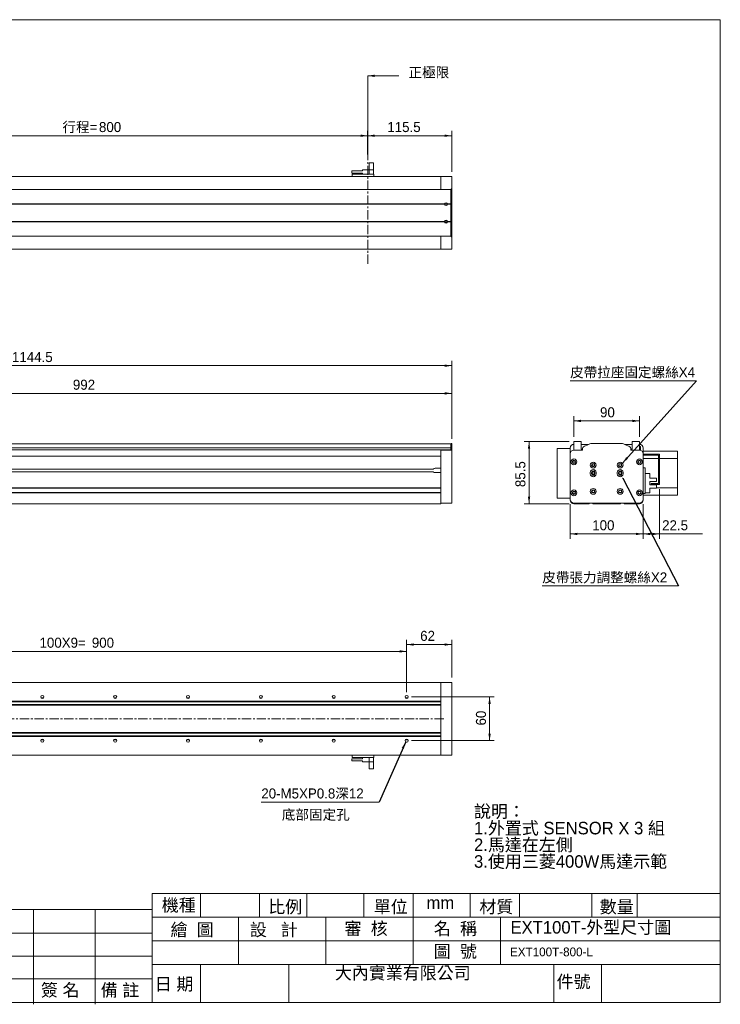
# Model space of a CAD drawing. Header units: millimetres. Extents: x 8 to 1922, y 6 to 1358.
# Tile 2 of 2: x 961 to 1922, y 6 to 1358. Entities that reach past the tile are written whole.
import ezdxf

# ---------------------------------------------------------------- set-up
doc = ezdxf.new("R2010")
doc.units = ezdxf.units.MM
doc.linetypes.add('CENTERX2', pattern=[20.32, 12.7, -2.54, 2.54, -2.54])
doc.layers.add('BORDER', color=7, linetype='Continuous', lineweight=0)
doc.styles.add('SLDTEXTSTYLE0', font='swtxt.ttf', dxfattribs={"width": 0.993})
doc.styles.get("Standard").update_dxf_attribs({"font": 'swtxt.ttf'})
doc.dimstyles.new('SLDDIMSTYLE0', dxfattribs={"dimtxt": 13.448722, "dimasz": 9.75, "dimexe": 0, "dimexo": 0.0625, "dimgap": 3.362181, "dimtad": 1, "dimtoh": 1, "dimdec": 3, "dimzin": 12, "dimdsep": 46, "dimtxsty": 'SLDTEXTSTYLE0', "dimsah": 1, "dimcen": 0.09, "dimadec": 0, "dimazin": 0, "dimtfac": 1, "dimtdec": 3, "dimtofl": 0, "dimtmove": 0, "dimatfit": 3, "dimfxl": 0, "dimtolj": 1, "dimtzin": 12, "dimarcsym": 0})
doc.dimstyles.new('SLDDIMSTYLE1', dxfattribs={"dimtxt": 9.75, "dimasz": 9.75, "dimexe": 0, "dimexo": 0.0625, "dimgap": 2.4375, "dimtad": 0, "dimtih": 1, "dimtoh": 1, "dimdec": 0, "dimzin": 0, "dimdsep": 46, "dimtxsty": 'Standard', "dimsah": 1, "dimcen": 0.09, "dimadec": 0, "dimazin": 0, "dimtfac": 1, "dimtdec": 0, "dimtofl": 0, "dimtmove": 0, "dimatfit": 3, "dimfxl": 0, "dimtolj": 1, "dimtzin": 0, "dimarcsym": 0})
doc.dimstyles.new('SLDDIMSTYLE2', dxfattribs={"dimtxt": 3.25, "dimasz": 1.083333, "dimexe": 0, "dimexo": 0.0625, "dimgap": 0.8125, "dimtad": 0, "dimtih": 1, "dimtoh": 1, "dimdec": 0, "dimzin": 0, "dimdsep": 46, "dimtxsty": 'Standard', "dimblk1": 'DOT', "dimblk2": 'DOT', "dimsah": 1, "dimcen": 0.09, "dimadec": 0, "dimazin": 0, "dimtfac": 1, "dimtdec": 0, "dimtofl": 0, "dimtmove": 0, "dimatfit": 3, "dimldrblk": 'DOT', "dimfxl": 0, "dimtolj": 1, "dimtzin": 0, "dimarcsym": 0})

# ---------------------------------------------------------------- blocks, each defined once
blk = doc.blocks.new('SW_NOTE_0')
at = {"layer": 'BORDER', "color": 0, "attachment_point": 1, "style": 'SLDTEXTSTYLE0'}
for s, insert, char_height in [('說明：', (0, 23.5), 17.2), ('1.外置式 SENSOR X 3 組', (0, 0.5), 17.198), ('2.馬達在左側', (0, -22.4), 17.2), ('3.使用三菱400W馬達示範', (0, -45.3), 17.198)]:
    blk.add_mtext(s, dxfattribs=dict(at, insert=insert, char_height=char_height))
blk = doc.blocks.new('*D3')
at = {"layer": 'BORDER'}
for p, q in [((562, 781.6), (562, 851.6)), ((1554, 782.6), (1554, 851.6)), ((562, 845.1), (1554, 845.1))]:
    blk.add_line(p, q, dxfattribs=at)
for points in [[(562, 845.1), (571.8, 843.4), (571.8, 846.7)], [(1554, 845.1), (1544.3, 846.7), (1544.3, 843.4)]]:
    blk.add_solid(points, dxfattribs=at)
at = {"layer": 'BORDER', "insert": (1034, 863.8), "char_height": 13.76, "attachment_point": 1, "style": 'SLDTEXTSTYLE0'}
blk.add_mtext('992', dxfattribs=at)
blk = doc.blocks.new('*D4')
at = {"layer": 'BORDER'}
for p, q in [((409.5, 775.7), (409.5, 889.6)), ((409.5, 883.1), (1554, 883.1)), ((1554, 782.6), (1554, 889.6))]:
    blk.add_line(p, q, dxfattribs=at)
for points in [[(409.5, 883.1), (419.3, 881.4), (419.3, 884.7)], [(1554, 883.1), (1544.3, 884.7), (1544.3, 881.4)]]:
    blk.add_solid(points, dxfattribs=at)
at = {"layer": 'BORDER', "insert": (950.4, 901.8), "char_height": 13.76, "attachment_point": 1, "style": 'SLDTEXTSTYLE0'}
blk.add_mtext('1144.5', dxfattribs=at)
blk = doc.blocks.new('*D7')
at = {"layer": 'BORDER'}
for p, q in [((638.5, 1173.1), (638.5, 1205.2)), ((1438.5, 1173.1), (1438.5, 1205.2)), ((638.5, 1198.7), (1438.5, 1198.7))]:
    blk.add_line(p, q, dxfattribs=at)
for points in [[(638.5, 1198.7), (648.3, 1197.1), (648.3, 1200.3)], [(1438.5, 1198.7), (1428.8, 1200.3), (1428.8, 1197.1)]]:
    blk.add_solid(points, dxfattribs=at)
at = {"layer": 'BORDER', "char_height": 13.76, "attachment_point": 1, "style": 'SLDTEXTSTYLE0'}
for s, insert in [('行程=', (1019.7, 1217.5)), ('800', (1069.8, 1217.5))]:
    blk.add_mtext(s, dxfattribs=dict(at, insert=insert))
blk = doc.blocks.new('*D9')
at = {"layer": 'BORDER'}
for p, q in [((1438.5, 1173.1), (1438.5, 1205.2)), ((1554, 1149.3), (1554, 1205.2)), ((1554, 1198.7), (1438.5, 1198.7))]:
    blk.add_line(p, q, dxfattribs=at)
for points in [[(1438.5, 1198.7), (1448.3, 1197.1), (1448.3, 1200.3)], [(1554, 1198.7), (1544.3, 1200.3), (1544.3, 1197.1)]]:
    blk.add_solid(points, dxfattribs=at)
at = {"layer": 'BORDER', "insert": (1465.5, 1217.5), "char_height": 13.76, "attachment_point": 1, "style": 'SLDTEXTSTYLE0'}
blk.add_mtext('115.5', dxfattribs=at)
blk = doc.blocks.new('*D16')
at = {"layer": 'BORDER'}
for p, q in [((1498.5, 428.4), (1612.3, 428.4)), ((1605.8, 428.4), (1605.8, 368.4)), ((1498.5, 368.4), (1612.3, 368.4))]:
    blk.add_line(p, q, dxfattribs=at)
for points in [[(1605.8, 428.4), (1604.2, 418.6), (1607.5, 418.6)], [(1605.8, 368.4), (1607.5, 378.1), (1604.2, 378.1)]]:
    blk.add_solid(points, dxfattribs=at)
at = {"layer": 'BORDER', "insert": (1587.1, 389.2), "char_height": 13.76, "attachment_point": 1, "rotation": 90, "style": 'SLDTEXTSTYLE0'}
blk.add_mtext('60', dxfattribs=at)
blk = doc.blocks.new('*D17')
at = {"layer": 'BORDER'}
for p, q in [((1492, 434.9), (1492, 506.8)), ((1554, 500.3), (1492, 500.3)), ((1554, 454.9), (1554, 506.8))]:
    blk.add_line(p, q, dxfattribs=at)
for points in [[(1492, 500.3), (1501.8, 498.7), (1501.8, 501.9)], [(1554, 500.3), (1544.3, 501.9), (1544.3, 498.7)]]:
    blk.add_solid(points, dxfattribs=at)
at = {"layer": 'BORDER', "insert": (1510.6, 519.1), "char_height": 13.76, "attachment_point": 1, "style": 'SLDTEXTSTYLE0'}
blk.add_mtext('62', dxfattribs=at)
blk = doc.blocks.new('*D18')
at = {"layer": 'BORDER'}
for p, q in [((592, 434.9), (592, 497.4)), ((1492, 490.9), (592, 490.9)), ((1492, 434.9), (1492, 497.4))]:
    blk.add_line(p, q, dxfattribs=at)
for points in [[(592, 490.9), (601.8, 489.3), (601.8, 492.5)], [(1492, 490.9), (1482.3, 492.5), (1482.3, 489.3)]]:
    blk.add_solid(points, dxfattribs=at)
at = {"layer": 'BORDER', "char_height": 13.76, "attachment_point": 1, "style": 'SLDTEXTSTYLE0'}
for s, insert in [('100X9=', (988.2, 509.7)), ('900', (1060, 509.7))]:
    blk.add_mtext(s, dxfattribs=dict(at, insert=insert))
blk = doc.blocks.new('SW_NOTE_4')
at = {"layer": 'BORDER', "color": 0}
for p, q in [((-161.8, 0), (0, 0)), ((0, 0), (-161.8, 0)), ((-161.8, 0), (0, 0)), ((0, 0), (-161.8, 0)), ((-161.8, 0), (0, 0)), ((0, 0), (-161.8, 0))]:
    blk.add_line(p, q, dxfattribs=at)
at = {"layer": 'BORDER', "color": 0, "insert": (-161.8, 18.6, -17.1), "char_height": 13.758, "attachment_point": 1, "style": 'SLDTEXTSTYLE0'}
blk.add_mtext('20-M5XP0.8深12', dxfattribs=at)
blk = doc.blocks.new('*D21')
at = {"layer": 'BORDER'}
for p, q in [((1721.5, 785.6), (1721.5, 813.7)), ((1811.5, 785.6), (1811.5, 813.7)), ((1721.5, 807.2), (1811.5, 807.2))]:
    blk.add_line(p, q, dxfattribs=at)
for points in [[(1721.5, 807.2), (1731.3, 805.6), (1731.3, 808.9)], [(1811.5, 807.2), (1801.8, 808.9), (1801.8, 805.6)]]:
    blk.add_solid(points, dxfattribs=at)
at = {"layer": 'BORDER', "insert": (1757.4, 826), "char_height": 13.76, "attachment_point": 1, "style": 'SLDTEXTSTYLE0'}
blk.add_mtext('90', dxfattribs=at)
blk = doc.blocks.new('*D22')
at = {"layer": 'BORDER'}
for p, q in [((1715, 779.1), (1653.5, 779.1)), ((1660, 779.1), (1660, 693.6)), ((1715, 693.6), (1653.5, 693.6))]:
    blk.add_line(p, q, dxfattribs=at)
for points in [[(1660, 779.1), (1658.4, 769.3), (1661.6, 769.3)], [(1660, 693.6), (1661.6, 703.3), (1658.4, 703.3)]]:
    blk.add_solid(points, dxfattribs=at)
at = {"layer": 'BORDER', "insert": (1641.2, 716.4), "char_height": 13.76, "attachment_point": 1, "rotation": 90, "style": 'SLDTEXTSTYLE0'}
blk.add_mtext('85.5', dxfattribs=at)
blk = doc.blocks.new('*D23')
at = {"layer": 'BORDER'}
for p, q in [((1716.5, 693.1), (1716.5, 645.6)), ((1816.5, 693.1), (1816.5, 645.6)), ((1716.5, 652.1), (1816.5, 652.1))]:
    blk.add_line(p, q, dxfattribs=at)
for points in [[(1716.5, 652.1), (1726.3, 650.5), (1726.3, 653.7)], [(1816.5, 652.1), (1806.8, 653.7), (1806.8, 650.5)]]:
    blk.add_solid(points, dxfattribs=at)
at = {"layer": 'BORDER', "insert": (1746.7, 670.9), "char_height": 13.76, "attachment_point": 1, "style": 'SLDTEXTSTYLE0'}
blk.add_mtext('100', dxfattribs=at)
blk = doc.blocks.new('*D24')
at = {"layer": 'BORDER'}
for p, q in [((1839, 713.6), (1839, 645.6)), ((1816.5, 693.1), (1816.5, 645.6)), ((1816.5, 652.1), (1839, 652.1)), ((1839, 652.1), (1897.8, 652.1))]:
    blk.add_line(p, q, dxfattribs=at)
for points in [[(1816.5, 652.1), (1826.3, 650.5), (1826.3, 653.7)], [(1839, 652.1), (1829.3, 653.7), (1829.3, 650.5)]]:
    blk.add_solid(points, dxfattribs=at)
at = {"layer": 'BORDER', "insert": (1842.6, 670.9), "char_height": 13.76, "attachment_point": 1, "style": 'SLDTEXTSTYLE0'}
blk.add_mtext('22.5', dxfattribs=at)
blk = doc.blocks.new('SW_NOTE_6')
at = {"layer": 'BORDER', "color": 0}
for p, q in [((-187.1, 0), (0, 0)), ((0, 0), (-187.1, 0)), ((-187.1, 0), (0, 0)), ((0, 0), (-187.1, 0)), ((-187.1, 0), (0, 0)), ((0, 0), (-187.1, 0))]:
    blk.add_line(p, q, dxfattribs=at)
at = {"layer": 'BORDER', "color": 0, "insert": (-187.1, 18.6, 753.5), "char_height": 13.758, "attachment_point": 1, "style": 'SLDTEXTSTYLE0'}
blk.add_mtext('皮帶張力調整螺絲X2 ', dxfattribs=at)
blk = doc.blocks.new('_Dot')
at = {"color": 0, "linetype": 'ByBlock', "lineweight": -2}
blk.add_line((-0.5, 0), (-1, 0), dxfattribs=at)
at = {"color": 0, "linetype": 'ByBlock', "const_width": 0.5}
blk.add_lwpolyline([(-0.25, 0, 1), (0.25, 0, 1)], format="xyb", close=True, dxfattribs=at)
blk = doc.blocks.new('SW_NOTE_7')
at = {"layer": 'BORDER', "color": 0}
for p, q in [((-173.7, 0), (0, 0)), ((0, 0), (-173.7, 0)), ((-173.7, 0), (0, 0)), ((0, 0), (-173.7, 0)), ((-173.7, 0), (0, 0)), ((0, 0), (-173.7, 0))]:
    blk.add_line(p, q, dxfattribs=at)
at = {"layer": 'BORDER', "color": 0, "insert": (-173.6, 18.6, 753.5), "char_height": 13.76, "attachment_point": 1, "style": 'SLDTEXTSTYLE0'}
blk.add_mtext('皮帶拉座固定螺絲X4', dxfattribs=at)

msp = doc.modelspace()

# ---------------------------------------------------------------- linework, layer by layer
at = {"color": 7, "linetype": 'Continuous', "lineweight": 15}
for p, q in [((1416.6576, 1147.5425), (1416.6576, 1150.3856)), ((1416.6576, 1150.3856), (1431.6576, 1150.3856)), ((1440.4076, 1151.997), (1431.6576, 1151.997)), ((1431.6576, 1150.3856), (1431.6576, 1151.997)), ((1440.4076, 1161.297), (1446.6576, 1161.297)), ((1440.4076, 1151.997), (1440.4076, 1161.297)), ((1440.4076, 1151.997), (1446.6576, 1151.997)), ((1440.4076, 1145.797), (1440.4076, 1151.997)), ((1446.6576, 1161.297), (1446.6576, 1151.997)), ((1446.6576, 1145.797), (1446.6576, 1151.997)), ((1539.0326, 1142.797), (643.5326, 1142.797)), ((1416.6576, 1147.5425), (1431.6576, 1147.5425)), ((1417.0326, 1142.797), (1417.0326, 1145.797)), ((1417.0326, 1145.797), (1419.0326, 1145.797)), ((1419.0326, 1145.797), (1445.0326, 1145.797)), ((1431.6576, 1145.797), (1431.6576, 1147.5425)), ((1445.0326, 1145.797), (1447.0326, 1145.797)), ((1447.0326, 1145.797), (1447.0326, 1142.797)), ((1539.0326, 1142.797), (1554.0326, 1142.797)), ((1539.0326, 1137.797), (1539.0326, 1142.797)), ((1539.0326, 1137.797), (1539.0326, 1124.797)), ((1554.0326, 1142.797), (1554.0326, 1137.797)), ((1554.0326, 1125.797), (1554.0326, 1137.797)), ((574.2826, 1124.797), (1552.7826, 1124.797)), ((1552.7826, 1124.797), (1552.7826, 1124.628)), ((1552.7826, 1124.628), (1552.7826, 1115.165)), ((1553.0326, 1125.797), (1554.0326, 1125.797)), ((1553.0326, 1125.797), (1553.0326, 1124.6914)), ((1553.0326, 1124.6914), (1553.0326, 1116.8527)), ((1554.0326, 1124.6914), (1554.0326, 1125.797)), ((1554.0326, 1116.8527), (1554.0326, 1124.6914)), ((1552.7826, 1115.165), (1552.7826, 1112.5182)), ((1552.7826, 1112.5182), (1552.7826, 1105.047)), ((1553.0326, 1114.6166), (1553.0326, 1116.8527)), ((1553.0326, 1070.9773), (1553.0326, 1114.6166)), ((1554.0326, 1116.8527), (1554.0326, 1114.6166)), ((1554.0326, 1114.6166), (1554.0326, 1070.9773)), ((583.0169, 1105.047), (1544.0483, 1105.047)), ((583.0169, 1104.547), (1544.0483, 1104.547)), ((583.0326, 1104.797), (1544.0326, 1104.797)), ((1548.0169, 1105.047), (1552.7826, 1105.047)), ((1548.0169, 1104.547), (1552.7826, 1104.547)), ((1548.0326, 1104.797), (1552.7826, 1104.797)), ((1553.0326, 1107.797), (1552.7826, 1107.797)), ((1552.7826, 1104.797), (1552.7826, 1105.047)), ((1552.7826, 1104.547), (1552.7826, 1104.797)), ((1552.7826, 1104.547), (1552.7826, 1081.047)), ((583.0169, 1081.047), (1544.0483, 1081.047)), ((583.0169, 1080.547), (1544.0483, 1080.547)), ((583.0326, 1080.797), (1544.0326, 1080.797)), ((1548.0169, 1081.047), (1552.7826, 1081.047)), ((1548.0169, 1080.547), (1552.7826, 1080.547)), ((1548.0326, 1080.797), (1552.7826, 1080.797)), ((1552.7826, 1080.797), (1552.7826, 1081.047)), ((1552.7826, 1080.547), (1552.7826, 1080.797)), ((1552.7826, 1080.547), (1552.7826, 1073.0757)), ((1553.0326, 1077.797), (1552.7826, 1077.797)), ((1552.7826, 1073.0757), (1552.7826, 1070.429)), ((1552.7826, 1070.429), (1552.7826, 1060.966)), ((1553.0326, 1068.7413), (1553.0326, 1070.9773)), ((1553.0326, 1068.7413), (1553.0326, 1060.9026)), ((1554.0326, 1070.9773), (1554.0326, 1068.7413)), ((1554.0326, 1060.9026), (1554.0326, 1068.7413)), ((1552.7826, 1060.797), (574.2826, 1060.797)), ((1539.0326, 1060.797), (1539.0326, 1047.797)), ((1552.7826, 1060.966), (1552.7826, 1060.797)), ((1553.0326, 1060.9026), (1553.0326, 1059.797)), ((1553.0326, 1059.797), (1554.0326, 1059.797)), ((1554.0326, 1059.797), (1554.0326, 1060.9026)), ((1554.0326, 1047.797), (1554.0326, 1059.797)), ((1539.0326, 1042.797), (574.0326, 1042.797)), ((1539.0326, 1042.797), (1539.0326, 1047.797)), ((1554.0326, 1042.797), (1539.0326, 1042.797)), ((1554.0326, 1047.797), (1554.0326, 1042.797)), ((676.0326, 775.7158), (1552.7826, 775.7158)), ((1552.7826, 775.7158), (1552.7826, 775.3591)), ((1552.7826, 775.3591), (1552.7826, 771.7981)), ((1553.0326, 773.5658), (1552.7826, 773.5658)), ((1552.7826, 771.7981), (1552.7826, 771.5283)), ((1552.7826, 771.5283), (1552.7826, 770.2158)), ((1553.0326, 776.0658), (1554.0326, 776.0658)), ((1553.0326, 775.5379), (1553.0326, 776.0658)), ((1553.0326, 775.5379), (1553.0326, 771.6185)), ((1553.0326, 771.6185), (1553.0326, 769.8297)), ((1554.0326, 776.0658), (1554.0326, 775.5379)), ((1554.0326, 771.6185), (1554.0326, 775.5379)), ((1554.0326, 769.8297), (1554.0326, 771.6185)), ((1721.5457, 767.0658), (1721.5457, 779.0658)), ((1721.5457, 779.0658), (1731.5457, 779.0658)), ((1731.5457, 779.0658), (1731.5457, 768.5658)), ((1731.5457, 775.0658), (1741.5457, 775.0658)), ((1734.6513, 771.6185), (1742.49, 775.5379)), ((1788.3653, 776.0658), (1744.726, 776.0658)), ((1790.6014, 775.5379), (1798.4401, 771.6185)), ((1791.5457, 775.0658), (1801.5457, 775.0658)), ((1801.5457, 779.0658), (1801.5457, 768.5658)), ((1801.5457, 779.0658), (1811.5457, 779.0658)), ((1811.5457, 779.0658), (1811.5457, 767.0658)), ((1811.5457, 772.0658), (1813.0457, 772.0658)), ((1813.0457, 772.0658), (1813.0457, 771.5658)), ((1813.0457, 766.8354), (1813.0457, 771.5658)), ((1539.0326, 759.0658), (574.0326, 759.0658)), ((1552.7826, 770.2158), (676.0326, 770.2158)), ((1552.7826, 767.5658), (676.0326, 767.5658)), ((1539.0326, 767.5658), (1539.0326, 767.0658)), ((1539.0326, 762.0658), (1539.0326, 767.0658)), ((1539.0326, 767.0658), (1554.0326, 767.0658)), ((1539.0326, 762.0658), (1539.0326, 699.5658)), ((1552.7826, 770.2158), (1552.7826, 768.0658)), ((1552.7826, 768.0658), (1552.7826, 767.5658)), ((1553.0326, 769.8297), (1553.0326, 767.0658)), ((1554.0326, 767.0658), (1554.0326, 769.8297)), ((1554.0326, 767.0658), (1554.0326, 762.0658)), ((1554.0326, 762.0658), (1554.0326, 699.5658)), ((1698.5457, 701.1658), (1698.5457, 769.1658)), ((1698.5457, 769.1658), (1716.5457, 769.1658)), ((1716.5457, 762.0658), (1716.5457, 770.0658)), ((1716.5457, 762.0658), (1716.5457, 699.5658)), ((1721.5457, 767.0658), (1733.5457, 767.0658)), ((1731.5457, 768.5658), (1733.5457, 768.5658)), ((1733.5457, 767.0658), (1733.5457, 769.8297)), ((1799.5457, 769.8297), (1799.5457, 767.0658)), ((1799.5457, 768.5658), (1801.5457, 768.5658)), ((1799.5457, 767.0658), (1811.5457, 767.0658)), ((1816.5457, 770.0658), (1816.5457, 762.0658)), ((1816.5457, 765.5658), (1863.5457, 765.5658)), ((1816.5457, 699.5658), (1816.5457, 762.0658)), ((1839.0457, 761.5658), (1816.5457, 761.5658)), ((1837.5457, 760.0658), (1816.5457, 760.0658)), ((1837.5457, 721.5658), (1837.5457, 760.0658)), ((1839.0457, 761.5658), (1839.0457, 720.0658)), ((1863.5457, 760.5658), (1863.5457, 765.5658)), ((1863.5457, 755.5658), (1863.5457, 760.5658)), ((1539.0326, 754.0658), (1539.0326, 742.3158)), ((1816.5457, 755.5658), (1837.5457, 755.5658)), ((1839.0457, 755.5658), (1863.5457, 755.5658)), ((1863.5457, 755.5658), (1863.5457, 715.5658)), ((1528.5959, 741.0658), (574.0326, 741.0658)), ((1528.5959, 737.5658), (574.0326, 737.5658)), ((1539.0326, 742.3158), (1531.0326, 742.3158)), ((1531.0326, 736.3158), (1539.0326, 736.3158)), ((1539.0326, 736.3158), (1539.0326, 715.5658)), ((1744.0457, 736.5658), (1744.0457, 734.5658)), ((1745.7957, 736.5658), (1745.7957, 734.5658)), ((1750.2957, 734.5658), (1750.2957, 736.5658)), ((1752.0457, 734.5658), (1752.0457, 736.5658)), ((1781.0457, 736.5658), (1781.0457, 734.5658)), ((1782.7957, 734.5658), (1782.7957, 736.5658)), ((1787.2957, 736.5658), (1787.2957, 734.5658)), ((1789.0457, 734.5658), (1789.0457, 736.5658)), ((1816.5457, 742.8158), (1819.5457, 742.8158)), ((1819.5457, 742.8158), (1819.5457, 740.8158)), ((1819.5457, 740.8158), (1819.5457, 709.8158)), ((1819.5457, 735.0658), (1825.7457, 735.0658)), ((1825.7457, 728.5658), (1825.7457, 735.0658)), ((1835.0457, 728.5658), (1825.7457, 728.5658)), ((1835.0457, 724.3158), (1825.7457, 724.3158)), ((1825.7457, 719.3158), (1825.7457, 724.3158)), ((1835.0457, 719.3158), (1825.7457, 719.3158)), ((1827.5457, 720.0658), (1827.5457, 721.5658)), ((1827.5457, 721.5658), (1828.0457, 721.5658)), ((1828.0457, 720.0658), (1827.5457, 720.0658)), ((1828.0457, 721.5658), (1837.5457, 721.5658)), ((1839.0457, 720.0658), (1828.0457, 720.0658)), ((1835.0457, 728.5658), (1835.0457, 724.3158)), ((1835.0457, 719.3158), (1835.0457, 715.0658)), ((1539.0326, 715.5658), (574.0326, 715.5658)), ((1539.0326, 715.0658), (574.0326, 715.0658)), ((1539.0326, 709.0658), (574.0326, 709.0658)), ((1539.0326, 708.5658), (574.0326, 708.5658)), ((1539.0326, 708.5658), (1539.0326, 698.5658)), ((1819.5457, 707.8158), (1816.5457, 707.8158)), ((1816.5457, 705.5658), (1863.5457, 705.5658)), ((1819.5457, 709.8158), (1819.5457, 708.6498)), ((1819.5457, 708.6498), (1819.5457, 708.5658)), ((1819.5457, 708.5658), (1819.5457, 707.8158)), ((1825.7457, 708.5658), (1819.5457, 708.5658)), ((1825.7457, 715.0658), (1835.0457, 715.0658)), ((1825.7457, 708.5658), (1825.7457, 715.0658)), ((1835.0457, 715.5658), (1863.5457, 715.5658)), ((1863.5457, 715.5658), (1863.5457, 710.5658)), ((1863.5457, 710.5658), (1863.5457, 705.5658)), ((1539.0326, 693.5658), (574.0326, 693.5658)), ((1539.0326, 698.5658), (1539.0326, 693.5658)), ((1554.0326, 694.5658), (1539.0326, 694.5658)), ((1554.0326, 699.5658), (1554.0326, 694.5658)), ((1698.5457, 701.1658), (1716.5457, 701.1658)), ((1721.5457, 694.5658), (1811.5457, 694.5658)), ((1742.4457, 693.5658), (1721.5457, 693.5658)), ((1742.4457, 693.5658), (1743.0457, 694.5658)), ((1747.0457, 694.5658), (1747.6457, 693.5658)), ((1785.4457, 693.5658), (1747.6457, 693.5658)), ((1785.4457, 693.5658), (1786.0457, 694.5658)), ((1790.0457, 694.5658), (1790.6457, 693.5658)), ((1811.5457, 693.5658), (1790.6457, 693.5658)), ((1539.0326, 448.3753), (574.0326, 448.3753)), ((1554.0326, 448.3753), (1539.0326, 448.3753)), ((1539.0326, 448.3753), (1539.0326, 443.3753)), ((1554.0326, 448.3753), (1554.0326, 443.3753)), ((1539.0326, 422.4753), (1539.0326, 443.3753)), ((1554.0326, 443.3753), (1554.0326, 353.3753)), ((1539.0326, 422.4753), (574.0326, 422.4753)), ((1539.0326, 421.8753), (574.0326, 421.8753)), ((990.186, 427.3753), (993.8792, 427.3753)), ((1090.186, 427.3753), (1093.8792, 427.3753)), ((1190.186, 427.3753), (1193.8792, 427.3753)), ((1290.186, 427.3753), (1293.8792, 427.3753)), ((1390.186, 427.3753), (1393.8793, 427.3753)), ((1490.186, 427.3753), (1493.8792, 427.3753)), ((1539.0326, 422.4753), (1539.0326, 421.8753)), ((1539.0326, 421.8753), (1539.0326, 417.8753)), ((1539.0326, 421.8753), (1539.0326, 417.8753)), ((1539.0326, 417.8753), (574.0326, 417.8753)), ((574.0326, 417.2753), (1539.0326, 417.2753)), ((1539.0326, 417.8753), (1539.0326, 417.2753)), ((1539.0326, 379.4753), (1539.0326, 417.2753)), ((1539.0326, 379.4753), (574.0326, 379.4753)), ((1539.0326, 378.8753), (574.0326, 378.8753)), ((1539.0326, 379.4753), (1539.0326, 378.8753)), ((1539.0326, 378.8753), (1539.0326, 374.8753)), ((1539.0326, 378.8753), (1539.0326, 374.8753)), ((1539.0326, 374.8753), (574.0326, 374.8753)), ((574.0326, 374.2753), (1539.0326, 374.2753)), ((993.8792, 369.3753), (990.186, 369.3753)), ((1093.8792, 369.3753), (1090.186, 369.3753)), ((1193.8792, 369.3753), (1190.186, 369.3753)), ((1293.8792, 369.3753), (1290.186, 369.3753)), ((1393.8793, 369.3753), (1390.186, 369.3753)), ((1493.8792, 369.3753), (1490.186, 369.3753)), ((1539.0326, 374.8753), (1539.0326, 374.2753)), ((1539.0326, 353.3753), (1539.0326, 374.2753)), ((1539.0326, 353.3753), (1539.0326, 348.3753)), ((1554.0326, 353.3753), (1554.0326, 348.3753)), ((1539.0326, 348.3753), (574.0326, 348.3753)), ((1416.6576, 340.7867), (1416.6576, 343.6298)), ((1416.6576, 343.6298), (1431.6576, 343.6298)), ((1416.6576, 340.7867), (1431.6576, 340.7867)), ((1417.0326, 345.3753), (1417.0326, 348.3753)), ((1419.0326, 345.3753), (1417.0326, 345.3753)), ((1419.0326, 345.3753), (1445.0326, 345.3753)), ((1431.6576, 345.3753), (1431.6576, 343.6298)), ((1431.6576, 340.7867), (1431.6576, 339.1753)), ((1440.4076, 339.1753), (1431.6576, 339.1753)), ((1440.4076, 345.3753), (1440.4076, 339.1753)), ((1440.4076, 339.1753), (1446.6576, 339.1753)), ((1440.4076, 329.8753), (1440.4076, 339.1753)), ((1446.5939, 345.3753), (1445.0326, 345.3753)), ((1446.5939, 345.3753), (1446.6576, 345.3753)), ((1447.0326, 345.3753), (1446.6576, 345.3753)), ((1446.6576, 339.1753), (1446.6576, 345.3753)), ((1446.6576, 339.1753), (1446.6576, 329.8753)), ((1447.0326, 348.3753), (1447.0326, 345.3753)), ((1554.0326, 348.3753), (1539.0326, 348.3753)), ((1440.4076, 329.8753), (1446.6576, 329.8753))]:
    msp.add_line(p, q, dxfattribs=at)
for centre, radius in [((1546.0326, 1104.797), 1.3), ((1546.0326, 1080.797), 1.3), ((1721.5457, 751.0658), 4), ((1721.5457, 751.0658), 2.25), ((1721.5457, 751.0658), 1.65), ((1748.0457, 746.5658), 4), ((1748.0457, 746.5658), 2.25), ((1748.0457, 746.5658), 1.65), ((1785.0457, 746.5658), 4), ((1785.0457, 746.5658), 2.25), ((1785.0457, 746.5658), 1.65), ((1811.5457, 751.0658), 4), ((1811.5457, 751.0658), 2.25), ((1811.5457, 751.0658), 1.65), ((1748.0457, 735.5658), 2.25), ((1748.0457, 735.5658), 1.65), ((1785.0457, 735.5658), 2.25), ((1785.0457, 735.5658), 1.65), ((1721.5457, 708.5658), 4), ((1721.5457, 708.5658), 2.25), ((1721.5457, 708.5658), 1.65), ((1748.0457, 710.5658), 4), ((1748.0457, 710.5658), 2.25), ((1748.0457, 710.5658), 1.65), ((1785.0457, 710.5658), 4), ((1785.0457, 710.5658), 2.25), ((1785.0457, 710.5658), 1.65), ((1811.5457, 708.5658), 4), ((1811.5457, 708.5658), 2.25), ((1811.5457, 708.5658), 1.65), ((992.0326, 428.3753), 2.1), ((1092.0326, 428.3753), 2.1), ((1192.0326, 428.3753), 2.1), ((1292.0326, 428.3753), 2.1), ((1392.0326, 428.3753), 2.1), ((1492.0326, 428.3753), 2.1), ((992.0326, 368.3753), 2.1), ((1092.0326, 368.3753), 2.1), ((1192.0326, 368.3753), 2.1), ((1292.0326, 368.3753), 2.1), ((1392.0326, 368.3753), 2.1), ((1492.0326, 368.3753), 2.1)]:
    msp.add_circle(centre, radius, dxfattribs=at)
for centre, radius, start, end in [((1546.0326, 1104.797), 2, 172.8192442, 180), ((1546.0326, 1104.797), 2, 180, 187.1807558), ((1546.0326, 1104.797), 2, 7.1807558, 172.8192442), ((1546.0326, 1104.797), 2, 187.1807558, 352.8192442), ((1546.0326, 1104.797), 2, 0, 7.1807558), ((1546.0326, 1104.797), 2, 352.8192442, 0), ((1546.0326, 1080.797), 2, 7.1807558, 172.8192442), ((1546.0326, 1080.797), 2, 172.8192442, 180), ((1546.0326, 1080.797), 2, 180, 187.1807558), ((1546.0326, 1080.797), 2, 187.1807558, 352.8192442), ((1546.0326, 1080.797), 2, 360, 7.1807558), ((1546.0326, 1080.797), 2, 352.8192442, 360), ((1721.5457, 770.0658), 5, 90, 180), ((1735.5457, 769.8297), 2, 116.5650512, 180), ((1734.8457, 771.5283), 0.3, 115.8954605, 173.3727145), ((1758.7348, 722.3206), 55, 112.5343019, 115.8954605), ((1744.726, 771.0658), 5, 90, 116.5650512), ((1788.3653, 771.0658), 5, 63.4349488, 90), ((1774.3565, 722.3206), 55, 64.1045395, 67.4656981), ((1798.2457, 771.5283), 0.3, 6.6272855, 64.1045395), ((1797.5457, 769.8297), 2, 0, 63.4349488), ((1811.5457, 770.0658), 5, 0, 90), ((1721.5457, 762.0658), 5, 90, 180), ((1811.5457, 762.0658), 5, 0, 90), ((1531.0326, 739.3158), 3, 90, 144.3146653), ((1531.0326, 739.3158), 3, 215.6853347, 270), ((1748.0457, 736.5658), 4, 0, 180), ((1748.0457, 734.5658), 4, 180, 0), ((1748.0457, 736.5658), 2.25, 0, 180), ((1748.0457, 734.5658), 2.25, 180, 0), ((1785.0457, 736.5658), 4, 0, 180), ((1785.0457, 734.5658), 4, 180, 0), ((1785.0457, 736.5658), 2.25, 0, 180), ((1785.0457, 734.5658), 2.25, 180, 0), ((1721.5457, 699.5658), 5, 180, 270), ((1721.5457, 698.5658), 5, 180, 270), ((1811.5457, 699.5658), 5, 270, 0), ((1811.5457, 698.5658), 5, 270, 0)]:
    msp.add_arc(centre, radius, start, end, dxfattribs=at)
at = {"layer": 'BORDER', "color": 7}
for p, q in [((1922.4425, 1357.973), (7.8633, 1357.973)), ((1922.4425, 8.9477), (1922.4425, 1357.973)), ((1142.6554, 158.4477), (1922.4425, 158.4477)), ((1142.6554, 158.4477), (1142.6554, 8.9477)), ((1209.1028, 158.4477), (1209.1028, 125.9477)), ((1290.0486, 158.4477), (1290.0486, 125.9477)), ((1355.0486, 158.4477), (1355.0486, 125.9477)), ((1433.2338, 158.4477), (1433.2338, 125.9477)), ((1500.9944, 158.4477), (1500.9944, 60.9477)), ((1579.1796, 158.4477), (1579.1796, 125.9477)), ((1646.9402, 158.4477), (1646.9402, 125.9477)), ((1745.9748, 158.4477), (1745.9748, 125.9477)), ((1808.523, 158.4477), (1808.523, 125.9477)), ((440.6554, 136.4959), (1142.6554, 136.4959)), ((980.1554, 136.4959), (980.1554, 6.4959)), ((1064.5423, 136.4959), (1064.5423, 6.4959)), ((1142.6554, 125.9477), (1922.4425, 125.9477)), ((1261.2263, 125.9477), (1261.2263, 60.9477)), ((1381.1103, 125.9477), (1381.1103, 60.9477)), ((1620.8784, 125.9477), (1620.8784, 60.9477)), ((440.6554, 103.9959), (1142.6554, 103.9959)), ((1142.6554, 93.4477), (1922.4425, 93.4477)), ((440.6554, 72.7218), (1142.6554, 72.7218)), ((1142.6554, 60.9477), (1922.4425, 60.9477)), ((1209.1028, 60.9477), (1209.1028, 8.9477)), ((1330.2899, 60.9477), (1330.2899, 8.9477)), ((1693.8513, 60.9477), (1693.8513, 8.9477)), ((1759.2691, 60.9477), (1759.2691, 8.9477)), ((440.6554, 41.4477), (1142.6554, 41.4477)), ((7.8633, 8.9477), (1922.4425, 8.9477))]:
    msp.add_line(p, q, dxfattribs=at)
at = {"layer": 'BORDER'}
for p, q in [((1438.5326, 1166.6318), (1438.5326, 1281.0113)), ((1438.5326, 1281.0113), (1481.1198, 1281.0113)), ((1448.0095, 1280.9202), (1438.5326, 1281.0113))]:
    msp.add_line(p, q, dxfattribs=at)
at = {"layer": 'BORDER', "linetype": 'CENTERX2'}
msp.add_line((1438.5326, 1022.9063), (1438.5326, 1166.6318), dxfattribs=at)
at = {"layer": 'BORDER', "linetype": 'CENTERX2', "lineweight": 0}
msp.add_line((1542.836, 398.3753), (567.2211, 398.3753), dxfattribs=at)
at = {"layer": 'BORDER'}
msp.add_solid([(1438.5326, 1281.0113), (1448.2666, 1279.2927), (1448.2978, 1282.5425)], dxfattribs=at)

# ---------------------------------------------------------------- block references
for name, p in [('SW_NOTE_7', (1889.9334, 862.2851)), ('SW_NOTE_6', (1865.2456, 580.726)), ('SW_NOTE_4', (1454.3639, 284.1769)), ('SW_NOTE_0', (1584.4572, 256.4589))]:
    msp.add_blockref(name, p, dxfattribs=at)

# ---------------------------------------------------------------- texts
at = {"layer": 'BORDER', "attachment_point": 1, "style": 'SLDTEXTSTYLE0'}
for s, insert, char_height in [('正極限', (1494.5307, 1292.5163), 13.75833), ('底部固定孔', (1320.706, 273.646), 13.75833), ('機種', (1155.9731, 151.1694), 17.19792), ('比例', (1302.0871, 148.9286), 17.19792), ('單位', (1446.8509, 148.9286), 17.19792), ('mm', (1519.2398, 154.5218), 17.19792), ('材質', (1591.7598, 148.9286), 17.19792), ('數量', (1757.0122, 148.9286), 17.19792), ('名  稱', (1529.3293, 119.0865), 17.19792), ('EXT100T-{\\fPMingLiU|b0|i0|c136|p18;外型尺寸圖}', (1634.511, 120.7927), 17.197917), ('繪  圖', (1167.9778, 117.4596), 17.19792), ('設   計', (1276.7839, 117.4596), 17.19792), ('審  核', (1406.7382, 119.0865), 17.19792), ('圖  號', (1529.15, 87.7886), 17.19792), ('EXT100T-800-L', (1633.8811, 84.4232), 12.038542), ('{\\fPMingLiU|b0|i0|c136|p18;大內實業有限公司}', (1393.5628, 58.0994), 17.197917), ('日 期', (1146.3527, 42.8793), 17.19792), ('件號', (1697.8516, 46.2662), 17.19792), ('簽 名', (990.113, 34.6852), 17.19792), ('備 註', (1072.2477, 34.5581), 17.19792)]:
    msp.add_mtext(s, dxfattribs=dict(at, insert=insert, char_height=char_height))

# ---------------------------------------------------------------- dimensions: what is measured, and where the dimension line sits
at = {"layer": 'BORDER'}
for base, p1, p2, text, picture, middle in [((1438.5326, 1198.6849), (638.5326, 1166.6318), (1438.5326, 1166.6318), '行程=<>', '*D7', (1062.7181, 1198.6849)), ((592.0326, 490.894), (1492.0326, 428.3753), (592.0326, 428.3753), '100X9=<>', '*D18', (1042.0326, 490.894))]:
    dim = msp.add_linear_dim(base=base, p1=p1, p2=p2, text=text, dimstyle='SLDDIMSTYLE0', dxfattribs=at)
    dim.commit()
    dim.dimension.update_dxf_attribs({"geometry": picture, "text_midpoint": middle, "dimtype": 160})
for base, p1, p2, picture, middle in [((1438.5326, 1198.6849), (1554.0326, 1142.797), (1438.5326, 1166.6318), '*D9', (1490.1215, 1198.6849)), ((1554.0326, 883.0658), (409.5326, 769.1658), (1554.0326, 776.0658), '*D4', (981.7826, 883.0658)), ((1554.0326, 845.0658), (562.0326, 775.0658), (1554.0326, 776.0658), '*D3', (1054.1506, 845.0658)), ((1811.5457, 807.234), (1721.5457, 779.0658), (1811.5457, 779.0658), '*D21', (1769.7359, 807.234)), ((1839.0457, 652.1139), (1816.5457, 699.5658), (1839.0457, 720.0658), '*D24', (1865.0261, 652.1139)), ((1816.5457, 652.1139), (1716.5457, 699.5658), (1816.5457, 699.5658), '*D23', (1762.3532, 652.1139)), ((1492.0326, 500.2904), (1554.0326, 448.3753), (1492.0326, 428.3753), '*D17', (1524.0104, 500.2904))]:
    dim = msp.add_linear_dim(base=base, p1=p1, p2=p2, dimstyle='SLDDIMSTYLE0', dxfattribs=at)
    dim.commit()
    dim.dimension.update_dxf_attribs({"geometry": picture, "text_midpoint": middle, "dimtype": 160})
for base, p1, p2, picture, middle in [((1660.0069, 693.5658), (1721.5457, 779.0658), (1721.5457, 693.5658), '*D22', (1660.0069, 738.7691)), ((1605.8454, 368.3753), (1492.0326, 428.3753), (1492.0326, 368.3753), '*D16', (1605.8454, 401.5322))]:
    dim = msp.add_linear_dim(base=base, p1=p1, p2=p2, angle=90, dimstyle='SLDDIMSTYLE0', dxfattribs=at)
    dim.commit()
    dim.dimension.update_dxf_attribs({"geometry": picture, "text_midpoint": middle, "dimtype": 160})

# ---------------------------------------------------------------- leaders
for points, dimstyle in [([(1788.0473, 749.2097), (1889.9334, 862.2851)], 'SLDDIMSTYLE1'), ([(1788.5454, 728.8956), (1865.2456, 580.726)], 'SLDDIMSTYLE2'), ([(1490.7144, 366.7406), (1454.3639, 284.1769)], 'SLDDIMSTYLE1')]:
    msp.add_leader(points, dimstyle=dimstyle, dxfattribs=at)

doc.saveas('drawing.dxf')
